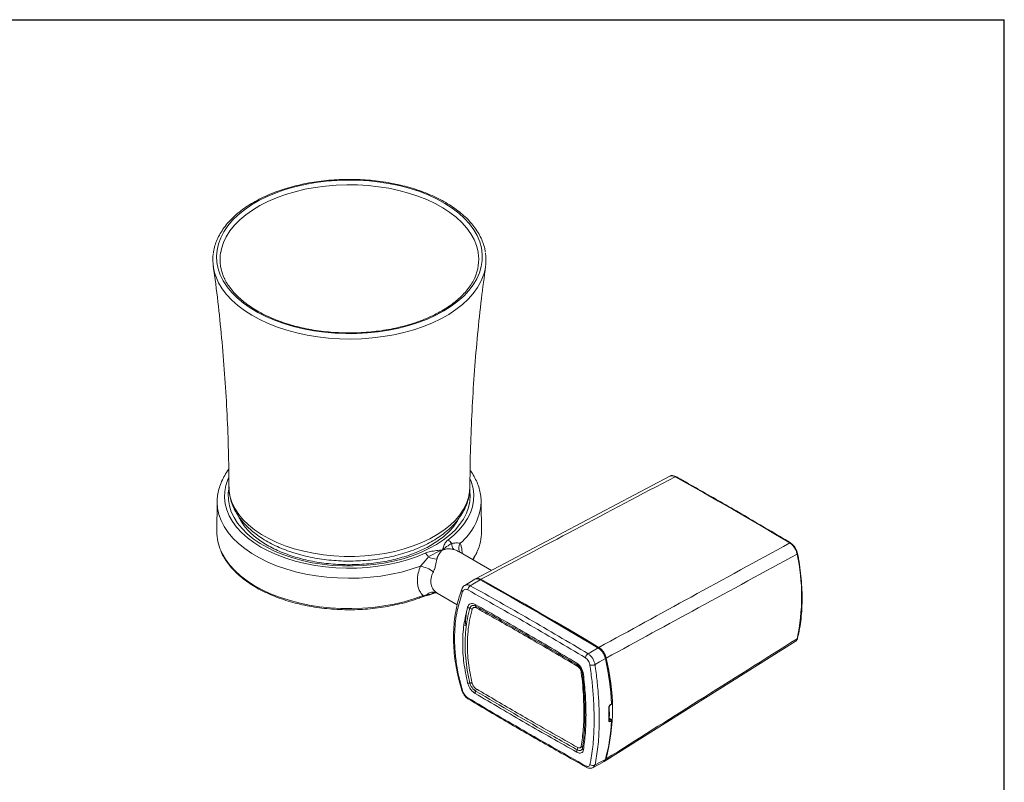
# Model space of a CAD drawing. Header units: millimetres. Extents: x 4288 to 4827, y 1699 to 2080.
# Tile 12 of 12: x 4558 to 4827, y 1872 to 2080. Entities that reach past the tile are written whole.
import ezdxf

# ---------------------------------------------------------------- set-up
doc = ezdxf.new("R2010")
doc.units = ezdxf.units.MM

# ---------------------------------------------------------------- blocks, each defined once
blk = doc.blocks.new('A$C34BC19C4')
at = {"color": 0, "linetype": 'Continuous'}
for p in [(0, 604.8), (855.36, 0)]:
    blk.add_line(p, (855.36, 604.8), dxfattribs=at)
blk = doc.blocks.new('A$C38F06C84')
at = {"color": 7, "linetype": 'Continuous', "lineweight": 15}
for p, q in [((125.05, 79.87), (71.89, 51.84)), ((4.4, 76.99), (4.4, 76.91)), ((1.18, 72.93), (1.09, 64.68)), ((73.48, 64.68), (73.39, 72.93)), ((7.09, 68.85), (7.09, 68.76)), ((76.21, 54.12), (67.32, 59.25)), ((71.63, 51.68), (68.91, 50.01)), ((57.51, 47.22), (58.53, 47.44)), ((60.22, 47.85), (60.33, 47.89)), ((61.24, 47.98), (61.39, 47.89)), ((61.39, 47.89), (66.86, 44.73)), ((107.1, 1.85), (159.34, 34.65)), ((108.71, 17.25), (109, 17.41)), ((108.78, 17.4), (109.06, 17.56)), ((109.01, 13.36), (108.44, 13.69)), ((108.57, 13.19), (108.86, 13.35)), ((109.06, 12.97), (108.78, 12.81)), ((104.05, 0.19), (106.83, 1.7)), ((107.08, 1.88), (106.81, 1.72))]:
    blk.add_line(p, q, dxfattribs=at)
at = {"color": 8, "linetype": 'Continuous', "lineweight": 15}
for p, q in [((108.86, 13.35), (108.46, 13.57)), ((108.45, 13.25), (108.57, 13.19))]:
    blk.add_line(p, q, dxfattribs=at)
at = {"color": 7, "linetype": 'Continuous', "lineweight": 15, "flags": 128}
for points in [[(54.02, 158.55), (56.6, 157.7), (59.05, 156.74), (61.36, 155.66), (63.51, 154.48), (65.48, 153.2), (67.27, 151.83), (68.86, 150.39), (70.24, 148.87), (71.4, 147.29), (72.34, 145.67), (73.04, 144), (73.5, 142.31), (73.72, 140.6), (73.71, 138.89), (73.45, 137.18), (72.95, 135.49), (72.21, 133.83), (71.24, 132.21), (70.04, 130.65), (68.63, 129.14), (67.01, 127.7), (65.2, 126.35), (63.19, 125.08), (61.02, 123.92), (58.69, 122.86), (56.21, 121.91), (53.61, 121.08), (50.91, 120.38), (48.11, 119.81), (45.24, 119.37), (42.32, 119.07), (39.37, 118.9), (36.4, 118.88), (33.44, 119), (30.5, 119.25), (27.61, 119.64), (24.79, 120.17), (22.05, 120.83), (19.41, 121.61), (16.89, 122.52), (14.51, 123.54), (12.28, 124.67), (10.21, 125.9), (8.33, 127.22), (6.64, 128.63), (5.15, 130.11), (3.88, 131.66), (2.84, 133.26), (2.02, 134.91), (1.43, 136.59), (1.09, 138.29), (0.99, 140.01), (1.13, 141.72), (1.51, 143.42), (2.13, 145.09), (2.98, 146.73), (4.06, 148.33), (5.37, 149.87), (6.88, 151.34), (8.6, 152.73), (10.52, 154.05), (12.61, 155.26), (14.86, 156.38), (17.27, 157.38), (19.8, 158.27), (22.46, 159.03), (25.21, 159.67), (28.05, 160.18), (30.95, 160.55), (33.89, 160.78), (36.85, 160.87), (39.82, 160.83), (42.77, 160.64), (45.68, 160.32), (48.54, 159.86), (51.33, 159.27), (54.02, 158.55)], [(157.85, 61.62), (153.93, 63.95), (150.01, 66.27), (146.08, 68.56), (142.16, 70.84), (138.24, 73.09), (134.31, 75.33), (130.39, 77.54), (126.47, 79.73)], [(1.18, 72.75), (1.18, 72.84), (1.18, 72.93)], [(73.39, 72.93), (73.39, 72.92), (73.39, 72.67)], [(158.1, 61.63), (158.09, 61.63), (158.09, 61.63)], [(73.11, 51.57), (71.58, 50.63), (70.43, 49.93)], [(105.4, 32.92), (101.36, 35.33), (97.33, 37.71), (93.29, 40.07), (89.25, 42.41), (85.22, 44.73), (81.18, 47.03), (77.14, 49.31), (73.11, 51.57)], [(105.62, 33.05), (101.58, 35.46), (97.54, 37.84), (93.51, 40.2), (89.47, 42.54), (85.43, 44.86), (81.39, 47.16), (77.36, 49.44), (73.32, 51.7)], [(73.33, 51.44), (77.36, 49.19), (81.4, 46.91), (85.43, 44.61), (89.47, 42.29), (93.5, 39.95), (97.54, 37.59), (101.58, 35.21), (105.61, 32.8)], [(102.66, 31.33), (103.84, 32.01), (105.4, 32.92)], [(105.4, 32.92), (105.44, 32.94), (105.48, 32.95), (105.52, 32.95), (105.55, 32.94), (105.58, 32.92), (105.6, 32.89), (105.61, 32.85), (105.61, 32.8)], [(107.4, 30.01), (105.83, 29.1), (104.56, 28.36)], [(107.4, 30.01), (107.43, 30.04), (107.46, 30.06), (107.48, 30.09), (107.49, 30.11), (107.49, 30.14), (107.47, 30.16), (107.44, 30.17), (107.41, 30.18)], [(104.56, 0.9), (105.83, 1.6), (107.4, 2.44)]]:
    blk.add_lwpolyline(points, dxfattribs=at)
at = {"color": 8, "linetype": 'Continuous', "lineweight": 15, "flags": 128}
for points in [[(72.6, 141.02), (72.56, 141.26), (72.14, 142.93), (71.48, 144.57), (70.59, 146.18), (69.47, 147.74), (68.13, 149.24), (66.59, 150.67), (64.84, 152.03), (62.9, 153.29), (60.79, 154.46), (58.52, 155.53), (56.11, 156.48), (53.56, 157.31), (50.91, 158.02), (48.16, 158.6), (45.34, 159.05), (42.47, 159.36), (39.56, 159.54), (36.64, 159.57), (33.72, 159.47), (30.82, 159.23), (27.97, 158.85), (25.19, 158.33), (22.49, 157.68), (19.89, 156.91), (17.41, 156.02), (15.06, 155.01), (12.87, 153.89), (10.84, 152.67), (9, 151.36), (7.35, 149.97), (5.9, 148.5), (4.67, 146.97), (3.67, 145.38), (2.89, 143.76), (2.35, 142.1), (2.13, 141.02)], [(20.26, 119.78), (17.64, 120.64), (15.15, 121.62), (12.81, 122.7), (10.62, 123.9), (8.6, 125.19), (6.78, 126.57), (5.15, 128.03), (3.73, 129.56), (2.53, 131.16), (1.55, 132.8), (1.34, 133.22)], [(73.42, 133.28), (73.35, 133.13), (72.42, 131.48), (71.26, 129.87), (69.88, 128.33), (68.29, 126.85), (66.5, 125.45), (64.52, 124.14), (62.37, 122.93), (60.05, 121.82), (57.59, 120.82), (55, 119.94), (52.29, 119.19), (49.48, 118.56), (46.6, 118.06), (43.65, 117.7), (40.67, 117.48), (37.66, 117.39), (34.65, 117.45), (31.66, 117.64), (28.71, 117.98), (25.81, 118.45), (22.99, 119.05), (20.26, 119.78)], [(4.32, 79.47), (4.11, 78.98), (3.56, 77.34), (3.25, 75.68), (3.19, 74.01), (3.37, 72.34), (3.8, 70.69), (4.46, 69.07), (5.37, 67.48), (6.5, 65.94), (7.86, 64.47), (9.43, 63.06), (11.2, 61.74), (13.15, 60.51), (15.28, 59.38), (17.57, 58.36), (20, 57.45), (22.55, 56.66), (25.22, 56.01), (27.96, 55.48), (30.78, 55.1), (33.64, 54.85), (36.53, 54.74), (39.42, 54.77), (42.3, 54.95), (45.14, 55.26), (47.92, 55.72), (50.63, 56.3), (53.25, 57.02), (55.74, 57.87), (58.11, 58.83)], [(64.29, 62.4), (65.96, 63.77), (67.42, 65.21), (68.67, 66.72), (69.69, 68.28), (70.47, 69.89), (71.02, 71.53), (71.32, 73.19), (71.38, 74.86), (71.19, 76.53), (70.76, 78.18), (70.45, 79.01)], [(70.33, 75.61), (70.39, 74.63), (70.3, 72.98), (69.96, 71.35), (69.38, 69.74), (68.57, 68.17), (67.52, 66.64), (66.25, 65.16), (64.76, 63.76), (63.07, 62.44), (61.19, 61.2), (59.13, 60.06), (56.92, 59.03), (54.55, 58.12), (52.06, 57.32), (49.46, 56.65), (46.77, 56.11), (44, 55.71), (41.19, 55.44), (38.35, 55.32), (35.5, 55.34), (32.67, 55.5), (29.87, 55.8), (27.12, 56.23), (24.45, 56.81), (21.87, 57.51), (19.41, 58.33), (17.08, 59.28), (14.9, 60.34), (12.89, 61.5), (11.06, 62.76), (9.42, 64.11), (7.98, 65.53), (6.77, 67.01), (5.78, 68.56), (5.02, 70.14), (4.5, 71.76), (4.23, 73.39), (4.2, 75.04), (4.31, 76.15)], [(4.4, 76.91), (4.46, 75.76), (4.76, 74.14), (5.3, 72.53), (6.08, 70.95), (7.09, 69.42), (8.32, 67.95), (9.77, 66.54), (11.42, 65.21), (13.27, 63.97), (15.29, 62.82), (17.48, 61.77), (19.81, 60.84), (22.28, 60.03)], [(22.28, 60.03), (24.85, 59.35), (27.52, 58.79), (30.26, 58.37), (33.06, 58.09), (35.88, 57.94), (38.72, 57.94), (41.54, 58.08), (44.34, 58.35), (47.08, 58.77), (49.76, 59.32), (52.34, 60), (54.81, 60.8), (57.15, 61.73), (59.34, 62.77), (61.37, 63.91), (63.23, 65.15), (64.89, 66.48), (66.35, 67.88), (67.59, 69.35), (68.61, 70.88), (69.4, 72.45), (69.95, 74.06), (70.26, 75.69), (70.33, 76.91)], [(56.83, 55.28), (54.26, 54.41), (51.58, 53.66), (48.8, 53.05), (45.94, 52.57), (43.02, 52.23), (40.06, 52.02), (37.09, 51.96), (34.11, 52.04), (31.16, 52.26), (28.25, 52.62), (25.4, 53.12), (22.63, 53.75), (19.96, 54.52), (17.41, 55.4), (15, 56.41), (12.73, 57.52), (10.63, 58.74), (8.72, 60.06), (7, 61.46), (5.48, 62.94), (4.18, 64.48), (3.1, 66.09), (2.26, 67.73), (1.66, 69.42), (1.3, 71.12), (1.18, 72.75)], [(2.15, 59.52), (2.5, 58.78), (3.43, 57.16), (4.59, 55.58), (5.97, 54.07), (7.56, 52.63), (9.35, 51.26), (11.33, 49.99), (13.48, 48.81), (15.79, 47.74), (18.24, 46.78), (20.83, 45.94), (23.52, 45.22), (26.3, 44.64), (29.16, 44.19), (32.08, 43.87), (35.02, 43.69), (37.99, 43.66), (40.95, 43.76), (43.88, 44), (46.77, 44.38), (49.6, 44.9), (52.34, 45.55), (54.98, 46.32), (57.51, 47.22)], [(58.43, 47.22), (58.44, 47.23), (58.47, 47.25), (58.5, 47.3), (58.52, 47.36), (58.53, 47.44)]]:
    blk.add_lwpolyline(points, dxfattribs=at)
at = {"color": 7, "linetype": 'Continuous', "lineweight": 15}
for centre, radius, start, end in [((12.99, 138.98), 12.99, 172.4273, 206.291), ((14.25, 139.15), 12.27, 171.2544, 205.5551), ((60.48, 139.16), 12.27, 335.3983, 8.7405), ((61.74, 138.97), 12.99, 334.0204, 8.5835), ((126.6, 79.53), 0.246, 65.4836, 123.2746), ((13.77, 64.6), 12.68, 179.6593, 203.6194), ((60.8, 64.6), 12.67, 335.3576, 0.3619), ((63.12, 59.93), 2.74, 34.8114, 64.6114), ((67.58, 61.29), 2.22, 174.7451, 220.615), ((56.2, 56.48), 3.03, 25.4318, 50.9556), ((61.78, 63.93), 6.78, 245.1763, 265.6038), ((106.16, 47.01), 54.94, 347.8384, 12.1616), ((55.06, 46.41), 9.04, 54.4127, 78.7306), ((73.19, 51.46), 0.135, 351.8962, 129.8093), ((71.29, 48.65), 1.54, 123.6855, 174.9156), ((60.28, 45.78), 2.4, 66.3161, 136.5061), ((103.53, 30), 1.59, 123.2192, 172.8171), ((38.35, 14.43), 70.79, 2.5385, 12.7182), ((38.7, 14.68), 70.43, 2.5384, 12.7182), ((53.03, 16.35), 56.3, 345.8242, 14.1758), ((103.59, 30.65), 2.49, 260.6751, 292.8871), ((68.37, 21.49), 0.315, 202.721, 263.1337), ((51.85, 14.85), 56.54, 358.1702, 1.8298), ((108.63, 17.38), 0.152, 304.1389, 9.411), ((108.86, 17.67), 0.3, 299.1379, 0), ((109.02, 17.67), 0.14, 8.2127, 68.5964), ((108.86, 17.67), 0.3, 0, 2.2752), ((65.8, 14.43), 43.29, 343.9282, 358.0666), ((108.31, 12.8), 0.465, 0.8158, 56.4988), ((108.6, 12.96), 0.465, 0.8158, 56.4988), ((108.86, 13.1), 0.3, 0, 60.0027), ((108.86, 13.1), 0.3, 357.6155, 0), ((102.43, 0.7), 0.478, 181.5446, 236.022), ((103.98, 1.97), 1.21, 229.1734, 298.5285), ((107.32, 2.6), 0.174, 296.7376, 342.4267)]:
    blk.add_arc(centre, radius, start, end, dxfattribs=at)
at = {"color": 8, "linetype": 'Continuous', "lineweight": 15}
for centre, radius, start, end in [((57.71, 73.7), 15.71, 309.2125, 356.275), ((69.66, 60.25), 2.39, 147.7456, 206.8029), ((58.13, 65.71), 15.57, 326.3026, 335.7281), ((157.99, 61.42), 0.241, 64.6615, 123.8686), ((159.79, 58.79), 0.215, 289.9269, 357.0039), ((68.72, 48.83), 0.642, 164.7425, 233.0205), ((57.19, 47.16), 0.319, 303.683, 10.1793), ((159.73, 35.69), 0.28, 298.6735, 345.0643), ((70.21, 19.27), 0.45, 179.3954, 233.8538), ((108.31, 16.79), 0.147, 291.983, 356.1766), ((108.91, 17.54), 0.153, 305.5299, 9.263), ((109.01, 17.69), 0.142, 290.7546, 356.7194), ((108.3, 13.19), 0.156, 293.8781, 353.1251), ((108.94, 13.22), 0.151, 65.6946, 125.6154), ((109, 13.11), 0.157, 294.0258, 352.8408)]:
    blk.add_arc(centre, radius, start, end, dxfattribs=at)
at = {"color": 7, "linetype": 'Continuous', "lineweight": 15}
for points, knots in [([(74.56, 141.11), (74.51, 141.45), (74.37, 142.35), (73.91, 143.79), (73.21, 145.42), (72.28, 147.01), (71.16, 148.56), (69.84, 150.05), (68.32, 151.48), (66.62, 152.83), (64.76, 154.1), (62.73, 155.29), (60.56, 156.37), (58.25, 157.36), (55.82, 158.24), (53.29, 159), (50.66, 159.65), (47.96, 160.19), (45.2, 160.6), (42.39, 160.88), (39.56, 161.04), (36.71, 161.08), (33.87, 160.99), (31.05, 160.77), (28.26, 160.42), (25.52, 159.96), (22.86, 159.37), (20.27, 158.67), (17.78, 157.85), (15.41, 156.92), (13.16, 155.89), (11.05, 154.75), (9.09, 153.53), (7.3, 152.21), (5.68, 150.82), (4.24, 149.35), (3, 147.81), (1.97, 146.23), (1.13, 144.6), (0.54, 142.93), (0.21, 141.69), (0.14, 141), (0.13, 140.87)], [0, 0, 0, 0, 0.015375, 0.040574, 0.065865, 0.091281, 0.116828, 0.142494, 0.168251, 0.194071, 0.219928, 0.245802, 0.271677, 0.297546, 0.323404, 0.34925, 0.375085, 0.400909, 0.426724, 0.452533, 0.478338, 0.50414, 0.529942, 0.555746, 0.581555, 0.60737, 0.633194, 0.659029, 0.684878, 0.710741, 0.736621, 0.762517, 0.788427, 0.814346, 0.84026, 0.866153, 0.892, 0.917771, 0.943434, 0.968964, 0.994353, 1, 1, 1, 1]), ([(0.09, 137.23), (0.21, 136.46), (0.8, 132.44), (1.65, 125.11), (2.65, 115.27), (3.42, 105.38), (3.97, 95.47), (4.31, 85.97), (4.36, 79.78), (4.39, 76.9)], [0, 0, 0, 0, 0.039035, 0.20257, 0.366271, 0.530084, 0.693961, 0.857854, 1, 1, 1, 1]), ([(70.35, 76.91), (70.35, 77.64), (70.34, 81.68), (70.52, 89.03), (70.93, 98.94), (71.56, 108.82), (72.4, 118.65), (73.41, 128.13), (74.24, 134.31), (74.63, 137.24)], [0, 0, 0, 0, 0.036105, 0.199826, 0.363394, 0.526764, 0.689893, 0.852734, 1, 1, 1, 1]), ([(21, 121.34), (20.57, 121.47), (19.34, 121.85), (17.37, 122.56), (15.15, 123.5), (13.07, 124.53), (11.14, 125.65), (9.37, 126.84), (7.77, 128.11), (6.36, 129.44), (5.12, 130.82), (4.1, 132.25), (3.45, 133.33), (3.2, 133.93), (3.15, 134.04)], [0, 0, 0, 0, 0.048885, 0.141985, 0.235041, 0.328034, 0.420968, 0.513858, 0.60673, 0.699617, 0.792585, 0.885733, 0.979195, 1, 1, 1, 1]), ([(71.68, 134.22), (71.67, 134.2), (71.47, 133.67), (70.88, 132.66), (69.91, 131.2), (68.72, 129.8), (67.34, 128.45), (65.79, 127.16), (64.05, 125.94), (62.16, 124.8), (60.12, 123.75), (57.93, 122.79), (55.62, 121.92), (53.19, 121.16), (50.67, 120.51), (48.06, 119.98), (45.39, 119.56), (42.66, 119.26), (39.91, 119.09), (37.14, 119.04), (34.37, 119.11), (31.61, 119.3), (28.9, 119.62), (26.23, 120.06), (23.69, 120.6), (21.96, 121.06), (21.09, 121.32), (21, 121.34)], [0, 0, 0, 0, 0.002154, 0.046131, 0.08982, 0.133275, 0.176567, 0.219758, 0.262897, 0.306017, 0.349136, 0.392265, 0.435414, 0.478585, 0.521778, 0.564991, 0.608222, 0.651466, 0.69472, 0.737981, 0.781243, 0.824502, 0.867753, 0.910992, 0.954214, 0.995138, 1, 1, 1, 1]), ([(4.33, 81.73), (4.32, 81.72), (3.89, 81.2), (3.22, 80.1), (2.36, 78.45), (1.74, 76.77), (1.34, 75.06), (1.17, 73.71), (1.2, 72.94), (1.2, 72.73)], [0, 0, 0, 0, 0.004023, 0.193858, 0.382082, 0.568377, 0.752696, 0.935331, 1, 1, 1, 1]), ([(73.38, 72.65), (73.39, 72.68), (73.43, 73.28), (73.31, 74.46), (73.01, 76.14), (72.47, 77.81), (71.72, 79.43), (71.02, 80.66), (70.52, 81.33), (70.4, 81.48)], [0, 0, 0, 0, 0.0115013, 0.1964405, 0.3812303, 0.5665793, 0.7532094, 0.9415763, 1, 1, 1, 1]), ([(126.47, 79.73), (117.3, 74.9), (99.58, 65.56), (81.87, 56.21), (73.32, 51.7)], [0, 0, 0, 0, 0.517097, 1, 1, 1, 1]), ([(125.12, 79.9), (125.09, 79.9), (125.06, 79.89), (125.03, 79.87), (125.02, 79.87)], [0, 0, 0, 0, 0.78366, 1, 1, 1, 1]), ([(126.47, 79.73), (126.23, 79.84), (125.76, 80.04), (125.27, 80.04), (125.09, 79.89), (125.06, 79.86)], [0, 0, 0, 0, 0.455583, 0.911161, 1, 1, 1, 1]), ([(126.7, 79.75), (126.5, 79.84), (126.11, 80.02), (125.6, 80.07), (125.33, 79.97), (125.23, 79.94)], [0, 0, 0, 0, 0.4142269, 0.7828455, 1, 1, 1, 1]), ([(158.09, 61.63), (156.05, 62.85), (150.13, 66.37), (140.55, 71.95), (132.12, 76.73), (127.58, 79.27), (126.7, 79.75)], [0, 0, 0, 0, 0.195009, 0.565522, 0.916538, 1, 1, 1, 1]), ([(4.43, 77), (4.42, 76.75), (4.4, 75.94), (4.59, 74.58), (4.99, 72.93), (5.62, 71.32), (6.45, 69.74), (7.48, 68.21), (8.72, 66.74), (10.15, 65.34), (11.77, 64.01), (13.56, 62.78), (15.51, 61.63), (17.61, 60.6), (19.83, 59.68), (21.59, 59.07), (22.59, 58.77), (22.8, 58.71)], [0, 0, 0, 0, 0.0310421, 0.1005214, 0.170036, 0.2400189, 0.3108254, 0.3826679, 0.4555908, 0.5294819, 0.6041247, 0.6792662, 0.7546766, 0.8301732, 0.9056228, 0.9809749, 1, 1, 1, 1]), ([(22.8, 58.71), (23.22, 58.58), (24.46, 58.23), (26.57, 57.73), (29.13, 57.27), (31.75, 56.93), (34.4, 56.72), (37.07, 56.64), (39.74, 56.69), (42.4, 56.87), (45.02, 57.18), (47.6, 57.62), (50.12, 58.18), (52.55, 58.87), (54.89, 59.67), (57.12, 60.6), (59.22, 61.63), (61.19, 62.78), (63, 64.04), (64.64, 65.39), (66.1, 66.83), (67.36, 68.35), (68.41, 69.94), (69.24, 71.58), (69.84, 73.26), (70.2, 74.95), (70.36, 76.17), (70.32, 76.82), (70.32, 76.91)], [0, 0, 0, 0, 0.02166, 0.062447, 0.103181, 0.143869, 0.184524, 0.225161, 0.265795, 0.306439, 0.347105, 0.387809, 0.428567, 0.469393, 0.510301, 0.5513, 0.592394, 0.633575, 0.674817, 0.716046, 0.757156, 0.798009, 0.838441, 0.878309, 0.91753, 0.956122, 0.994207, 1, 1, 1, 1]), ([(67.2, 68.21), (67.01, 67.86), (66.58, 67.06), (65.67, 65.85), (64.53, 64.6), (63.19, 63.39), (61.68, 62.24), (60, 61.16), (58.17, 60.16), (56.18, 59.24), (54.06, 58.41), (51.82, 57.68), (49.48, 57.05), (47.05, 56.54), (44.55, 56.14), (42, 55.86), (39.42, 55.7), (36.81, 55.66), (34.22, 55.74), (31.64, 55.95), (29.1, 56.27), (26.62, 56.71), (24.22, 57.27), (21.92, 57.93), (19.72, 58.7), (17.65, 59.56), (15.72, 60.51), (13.94, 61.54), (12.33, 62.64), (10.89, 63.81), (9.63, 65.02), (8.56, 66.27), (7.7, 67.55), (7.18, 68.47), (7.01, 68.95), (6.99, 69)], [0, 0, 0, 0, 0.025565, 0.057547, 0.089149, 0.120519, 0.151765, 0.182962, 0.21415, 0.245354, 0.27659, 0.307865, 0.339179, 0.370529, 0.40191, 0.433316, 0.46474, 0.496174, 0.52761, 0.55904, 0.590454, 0.621846, 0.653207, 0.684531, 0.715811, 0.747042, 0.778222, 0.809353, 0.840446, 0.871523, 0.902609, 0.93376, 0.965065, 0.996645, 1, 1, 1, 1]), ([(62.8, 59.69), (62.8, 59.69), (62.93, 60.07), (63.15, 60.83), (63.58, 61.77), (64.12, 62.25), (64.29, 62.4)], [0, 0, 0, 0, 0.002671, 0.405303, 0.810993, 1, 1, 1, 1]), ([(2.2, 59.34), (2.23, 59.26), (2.46, 58.65), (3.09, 57.53), (4.1, 55.99), (5.33, 54.51), (6.75, 53.09), (8.35, 51.74), (10.13, 50.47), (12.07, 49.28), (14.16, 48.19), (16.4, 47.19), (18.75, 46.3), (21.22, 45.52), (23.78, 44.85), (26.42, 44.3), (29.12, 43.87), (31.88, 43.57), (34.66, 43.39), (37.46, 43.33), (40.26, 43.4), (43.05, 43.6), (45.79, 43.92), (48.49, 44.37), (51.12, 44.93), (53.67, 45.61), (55.75, 46.28), (56.95, 46.74), (57.37, 46.9)], [0, 0, 0, 0, 0.005802, 0.045836, 0.086027, 0.126366, 0.166824, 0.207366, 0.247959, 0.288579, 0.329204, 0.369823, 0.41043, 0.451024, 0.491604, 0.532172, 0.572729, 0.613278, 0.653822, 0.694362, 0.734902, 0.775445, 0.815991, 0.856545, 0.897109, 0.937685, 0.978276, 1, 1, 1, 1]), ([(58.11, 58.83), (58.11, 58.83), (58.55, 59.02), (59.55, 59.3), (61.15, 59.53), (62.25, 59.63), (62.8, 59.69), (62.8, 59.69)], [0, 0, 0, 0, 0.004431, 0.328936, 0.662552, 0.997329, 1, 1, 1, 1]), ([(58.94, 57.78), (59.41, 58.05), (60.64, 58.75), (61.99, 59.38), (62.8, 59.69), (62.8, 59.69)], [0, 0, 0, 0, 0.381008, 0.995518, 1, 1, 1, 1]), ([(62.8, 59.69), (62.8, 59.69), (62.79, 59.68), (62.76, 59.65), (62.64, 59.51), (62.38, 59.21), (61.92, 58.61), (61.53, 57.96), (61.32, 57.41), (61.28, 57.25), (61.26, 57.17)], [0, 0, 0, 0, 0.005684, 0.014233, 0.054195, 0.213927, 0.459054, 0.845531, 0.921721, 1, 1, 1, 1]), ([(62.8, 59.69), (62.81, 59.69), (63.33, 60.16), (64.11, 60.75), (65.02, 61.29), (65.37, 61.49)], [0, 0, 0, 0, 0.004482, 0.618991, 1, 1, 1, 1]), ([(65.89, 59.84), (65.82, 59.86), (65.3, 60.01), (64.41, 60.05), (63.44, 59.88), (62.92, 59.73), (62.81, 59.69), (62.8, 59.69)], [0, 0, 0, 0, 0.0653693, 0.5004282, 0.8988092, 0.9943096, 1, 1, 1, 1]), ([(65.37, 61.49), (65.56, 61.52), (66.12, 61.6), (66.96, 61.65), (67.42, 61.56), (67.64, 61.52)], [0, 0, 0, 0, 0.216243, 0.629624, 1, 1, 1, 1]), ([(105.62, 33.05), (114.03, 37.65), (131.45, 47.16), (148.85, 56.69), (157.85, 61.62)], [0, 0, 0, 0, 0.482903, 1, 1, 1, 1]), ([(159.87, 58.59), (159.79, 58.9), (159.63, 59.51), (159.12, 60.41), (158.51, 61.16), (158.06, 61.47), (157.85, 61.62)], [0, 0, 0, 0, 0.257766, 0.515551, 0.773232, 1, 1, 1, 1]), ([(160.01, 58.78), (159.95, 59.02), (159.83, 59.5), (159.47, 60.23), (159, 60.88), (158.52, 61.36), (158.2, 61.54), (158.09, 61.61)], [0, 0, 0, 0, 0.210749, 0.431462, 0.651235, 0.872746, 1, 1, 1, 1]), ([(56.83, 55.28), (56.9, 55.36), (57.26, 55.78), (57.99, 56.67), (58.59, 57.37), (58.94, 57.78)], [0, 0, 0, 0, 0.097028, 0.483534, 1, 1, 1, 1]), ([(61.26, 57.17), (61.17, 56.62), (61.03, 55.72), (60.7, 54.65), (60.47, 54.08), (60.38, 53.88), (60.32, 53.76)], [0, 0, 0, 0, 0.4955, 0.807923, 0.892259, 1, 1, 1, 1]), ([(71.13, 57.05), (71.29, 57.29), (71.75, 57.96), (72.06, 58.67), (72.27, 59.12)], [0, 0, 0, 0, 0.35545, 1, 1, 1, 1]), ([(159.87, 58.59), (150.85, 53.68), (133.45, 44.19), (116.02, 34.71), (107.61, 30.14)], [0, 0, 0, 0, 0.517743, 1, 1, 1, 1]), ([(160, 35.61), (160.11, 36.05), (160.41, 37.33), (160.79, 39.54), (161.09, 42.27), (161.24, 45.11), (161.24, 48.04), (161.08, 51.05), (160.77, 54.13), (160.39, 56.71), (160.1, 58.28), (160.01, 58.78)], [0, 0, 0, 0, 0.065866, 0.190789, 0.3157483, 0.4407337, 0.5657292, 0.6907212, 0.8157035, 0.9406723, 1, 1, 1, 1]), ([(57.51, 47.22), (57.18, 47.61), (56.62, 48.28), (56.16, 49.54), (55.94, 50.74), (55.95, 52.04), (56.18, 53.55), (56.59, 54.64), (56.83, 55.28)], [0, 0, 0, 0, 0.20697, 0.355614, 0.504266, 0.6505, 0.79673, 1, 1, 1, 1]), ([(60.32, 53.76), (60.13, 53.34), (59.68, 52.3), (59.54, 50.65), (60.04, 49.01), (60.84, 48.33), (61.24, 47.98)], [0, 0, 0, 0, 0.188008, 0.454227, 0.726477, 1, 1, 1, 1]), ([(73.11, 51.57), (72.87, 51.67), (72.4, 51.87), (71.89, 51.86), (71.69, 51.69), (71.64, 51.65)], [0, 0, 0, 0, 0.432112, 0.864229, 1, 1, 1, 1]), ([(71.91, 51.81), (71.99, 51.85), (72.22, 52.01), (72.73, 51.97), (73.14, 51.78), (73.32, 51.7)], [0, 0, 0, 0, 0.203951, 0.657116, 1, 1, 1, 1]), ([(68.13, 48.98), (67.88, 48.28), (67.33, 46.72), (66.69, 44.19), (66.2, 41.45), (65.9, 38.64), (65.81, 35.77), (65.91, 32.87), (66.2, 29.92), (66.69, 26.93), (67.31, 24.08), (67.86, 22.22), (68.1, 21.37)], [0, 0, 0, 0, 0.086986, 0.191416, 0.295444, 0.399012, 0.502094, 0.604378, 0.706909, 0.810035, 0.913764, 1, 1, 1, 1]), ([(68.92, 50.01), (68.89, 49.99), (68.67, 49.9), (68.38, 49.55), (68.15, 49.2), (68.1, 49), (68.1, 48.99)], [0, 0, 0, 0, 0.0761061, 0.5352946, 0.9859715, 1, 1, 1, 1]), ([(69.76, 48.79), (69.64, 48.84), (69.35, 48.97), (68.93, 48.96), (68.55, 48.75), (68.4, 48.46), (68.33, 48.31)], [0, 0, 0, 0, 0.1998, 0.46533, 0.732459, 1, 1, 1, 1]), ([(101.95, 30.2), (96.59, 33.39), (85.88, 39.76), (75.13, 45.78), (69.76, 48.79)], [0, 0, 0, 0, 0.499915, 1, 1, 1, 1]), ([(70.43, 49.93), (75.81, 46.92), (86.57, 40.9), (97.29, 34.52), (102.66, 31.33)], [0, 0, 0, 0, 0.499916, 1, 1, 1, 1]), ([(57.37, 46.89), (57.4, 46.91), (57.71, 47.03), (58.07, 47.15), (58.41, 47.22), (58.43, 47.22)], [0, 0, 0, 0, 0.095313, 0.948228, 1, 1, 1, 1]), ([(58.43, 47.23), (58.5, 47.24), (58.81, 47.32), (59.42, 47.5), (59.93, 47.69), (60.23, 47.8)], [0, 0, 0, 0, 0.112836, 0.482848, 1, 1, 1, 1]), ([(60.35, 47.84), (60.45, 47.88), (60.68, 47.97), (61.12, 47.97), (61.38, 47.9), (61.39, 47.89), (61.4, 47.88)], [0, 0, 0, 0, 0.23835, 0.572281, 0.832193, 1, 1, 1, 1]), ([(68.33, 48.31), (67.79, 46.59), (66.69, 43.1), (66.13, 38.04), (66.12, 33.48), (66.48, 29.47), (67.17, 25.36), (67.94, 22.57), (68.33, 21.17)], [0, 0, 0, 0, 0.212864, 0.42914, 0.56982, 0.710501, 0.855249, 1, 1, 1, 1]), ([(69.69, 23.34), (69.31, 25.17), (68.55, 28.82), (68.26, 34.15), (68.55, 39.29), (69.31, 42.47), (69.69, 44.06)], [0, 0, 0, 0, 0.250051, 0.50018, 0.750168, 1, 1, 1, 1]), ([(70.31, 23.31), (70.18, 23.88), (69.79, 25.6), (69.32, 28.45), (69.02, 31.74), (68.97, 34.91), (69.17, 37.94), (69.59, 40.92), (70.07, 42.81), (70.31, 43.76)], [0, 0, 0, 0, 0.079136, 0.237941, 0.396745, 0.546008, 0.69527, 0.847635, 1, 1, 1, 1]), ([(70.94, 43.46), (70.69, 42.48), (70.19, 40.52), (69.77, 37.41), (69.57, 33.55), (69.8, 28.85), (70.56, 25.15), (70.94, 23.28)], [0, 0, 0, 0, 0.1596656, 0.3197654, 0.479864, 0.7379495, 1, 1, 1, 1]), ([(69.69, 44.06), (69.77, 44.27), (69.94, 44.69), (70.43, 45.04), (71.06, 45.13), (71.52, 44.93), (71.75, 44.82)], [0, 0, 0, 0, 0.236671, 0.491412, 0.745859, 1, 1, 1, 1]), ([(70.31, 43.76), (70.25, 43.78), (70.1, 43.82), (69.88, 43.92), (69.75, 44.01), (69.69, 44.06)], [0, 0, 0, 0, 0.2758735, 0.637941, 1, 1, 1, 1]), ([(70.31, 43.76), (70.38, 43.93), (70.52, 44.26), (70.92, 44.52), (71.39, 44.57), (71.73, 44.42), (71.9, 44.34)], [0, 0, 0, 0, 0.2544177, 0.5088435, 0.7631669, 1, 1, 1, 1]), ([(70.31, 43.76), (70.43, 43.73), (70.67, 43.66), (70.85, 43.53), (70.94, 43.46)], [0, 0, 0, 0, 0.500001, 1, 1, 1, 1]), ([(72.05, 43.87), (71.92, 43.92), (71.68, 44.03), (71.34, 43.99), (71.08, 43.8), (70.98, 43.57), (70.94, 43.46)], [0, 0, 0, 0, 0.252769, 0.505207, 0.757924, 1, 1, 1, 1]), ([(71.75, 44.82), (76.39, 42.22), (85.67, 37), (94.93, 31.52), (99.56, 28.77)], [0, 0, 0, 0, 0.5, 1, 1, 1, 1]), ([(71.9, 44.34), (71.87, 44.38), (71.81, 44.45), (71.75, 44.61), (71.75, 44.75), (71.75, 44.82)], [0, 0, 0, 0, 0.277734, 0.63887, 1, 1, 1, 1]), ([(71.9, 44.34), (72.37, 44.08), (74.73, 42.76), (84, 37.54), (92.79, 32.37), (99.69, 28.3)], [0, 0, 0, 0, 0.05089, 0.254452, 1, 1, 1, 1]), ([(71.9, 44.34), (71.95, 44.28), (72.04, 44.17), (72.04, 43.97), (72.05, 43.87)], [0, 0, 0, 0, 0.4999949, 1, 1, 1, 1]), ([(99.82, 27.84), (95.28, 30.52), (86.97, 35.43), (77.71, 40.7), (72.99, 43.34), (72.05, 43.87)], [0, 0, 0, 0, 0.490823, 0.898166, 1, 1, 1, 1]), ([(69.42, 42.74), (69.37, 42.41), (69.18, 41.19), (69.11, 39.89), (69.05, 38.94)], [0, 0, 0, 0, 0.267887, 1, 1, 1, 1]), ([(107.61, 2.56), (116.02, 7.84), (133.45, 18.8), (150.85, 29.76), (159.87, 35.44)], [0, 0, 0, 0, 0.482257, 1, 1, 1, 1]), ([(159.35, 34.67), (159.46, 34.75), (159.72, 34.93), (159.93, 35.29), (159.97, 35.55), (159.99, 35.62)], [0, 0, 0, 0, 0.3631878, 0.8233184, 1, 1, 1, 1]), ([(107.4, 30.01), (107.31, 30.32), (107.13, 30.94), (106.6, 31.83), (106.03, 32.46), (105.62, 32.79), (105.44, 32.9), (105.4, 32.92)], [0, 0, 0, 0, 0.266031, 0.532068, 0.798081, 0.957381, 1, 1, 1, 1]), ([(105.61, 32.8), (105.77, 32.69), (106.15, 32.44), (106.69, 31.82), (107.17, 31.02), (107.33, 30.46), (107.41, 30.18)], [0, 0, 0, 0, 0.2017027, 0.4677858, 0.7338935, 1, 1, 1, 1]), ([(105.62, 33.05), (105.86, 32.88), (106.33, 32.54), (106.96, 31.74), (107.4, 30.91), (107.55, 30.37), (107.61, 30.14)], [0, 0, 0, 0, 0.2659991, 0.5319975, 0.7980292, 1, 1, 1, 1]), ([(103.19, 28.19), (103.15, 28.36), (103.08, 28.74), (102.81, 29.31), (102.42, 29.86), (102.11, 30.09), (101.95, 30.2)], [0, 0, 0, 0, 0.208099, 0.472906, 0.7366, 1, 1, 1, 1]), ([(102.66, 31.33), (102.89, 31.16), (103.36, 30.82), (103.96, 30.01), (104.37, 29.16), (104.5, 28.6), (104.56, 28.36)], [0, 0, 0, 0, 0.264214, 0.528258, 0.792684, 1, 1, 1, 1]), ([(99.69, 28.3), (99.66, 28.33), (99.6, 28.4), (99.55, 28.56), (99.55, 28.7), (99.56, 28.77)], [0, 0, 0, 0, 0.277737, 0.638866, 1, 1, 1, 1]), ([(99.56, 28.77), (99.77, 28.62), (100.21, 28.31), (100.77, 27.56), (101.21, 26.67), (101.32, 26.07), (101.38, 25.77)], [0, 0, 0, 0, 0.238915, 0.492638, 0.746178, 1, 1, 1, 1]), ([(99.69, 28.3), (99.86, 28.18), (100.21, 27.93), (100.65, 27.33), (100.97, 26.66), (101.05, 26.21), (101.1, 25.99)], [0, 0, 0, 0, 0.253463, 0.506977, 0.760931, 1, 1, 1, 1]), ([(99.69, 28.3), (99.73, 28.24), (99.82, 28.13), (99.82, 27.93), (99.82, 27.84)], [0, 0, 0, 0, 0.499999, 1, 1, 1, 1]), ([(100.81, 26.22), (100.78, 26.38), (100.71, 26.71), (100.47, 27.19), (100.17, 27.59), (99.93, 27.76), (99.82, 27.84)], [0, 0, 0, 0, 0.254905, 0.510267, 0.765372, 1, 1, 1, 1]), ([(103.19, 1.05), (103.47, 2.63), (104.04, 5.81), (104.32, 10.71), (104.33, 15.27), (104.14, 19.38), (103.79, 23.68), (103.39, 26.69), (103.19, 28.19)], [0, 0, 0, 0, 0.212864, 0.42914, 0.56982, 0.710501, 0.855249, 1, 1, 1, 1]), ([(104.56, 28.36), (104.76, 26.88), (105.16, 23.92), (105.53, 19.6), (105.73, 15.4), (105.73, 10.74), (105.43, 5.74), (104.85, 2.52), (104.56, 0.9)], [0, 0, 0, 0, 0.140678, 0.281353, 0.426104, 0.570854, 0.783698, 1, 1, 1, 1]), ([(100.81, 6.04), (101.02, 7.56), (101.43, 10.59), (101.55, 15.09), (101.44, 19.12), (101.22, 22.6), (100.94, 25.02), (100.81, 26.22)], [0, 0, 0, 0, 0.262049, 0.520131, 0.679769, 0.840333, 1, 1, 1, 1]), ([(101.1, 25.99), (101.08, 26.04), (101.04, 26.13), (100.89, 26.19), (100.81, 26.22)], [0, 0, 0, 0, 0.5, 1, 1, 1, 1]), ([(101.1, 25.99), (101.1, 25.97), (101.12, 25.91), (101.21, 25.83), (101.33, 25.79), (101.38, 25.77)], [0, 0, 0, 0, 0.2758684, 0.6379407, 1, 1, 1, 1]), ([(101.1, 25.99), (101.17, 25.39), (101.38, 23.56), (101.63, 20.6), (101.8, 17.22), (101.82, 14.04), (101.72, 11.06), (101.49, 8.2), (101.23, 6.43), (101.1, 5.54)], [0, 0, 0, 0, 0.079137, 0.237944, 0.39675, 0.546011, 0.695272, 0.847635, 1, 1, 1, 1]), ([(101.38, 25.77), (101.59, 23.84), (101.99, 19.98), (102.15, 14.58), (101.99, 9.51), (101.59, 6.53), (101.38, 5.05)], [0, 0, 0, 0, 0.2500498, 0.5001793, 0.7501687, 1, 1, 1, 1]), ([(71.75, 20.47), (71.54, 20.62), (71.09, 20.93), (70.47, 21.65), (69.95, 22.49), (69.78, 23.06), (69.69, 23.34)], [0, 0, 0, 0, 0.2388673, 0.4926058, 0.7461612, 1, 1, 1, 1]), ([(69.69, 23.34), (69.75, 23.32), (69.88, 23.29), (70.1, 23.29), (70.25, 23.3), (70.31, 23.31)], [0, 0, 0, 0, 0.362057, 0.724127, 1, 1, 1, 1]), ([(70.94, 23.28), (70.85, 23.3), (70.67, 23.35), (70.43, 23.32), (70.31, 23.31)], [0, 0, 0, 0, 0.5, 1, 1, 1, 1]), ([(71.9, 21.11), (71.72, 21.23), (71.37, 21.47), (70.89, 22.05), (70.51, 22.68), (70.38, 23.11), (70.31, 23.31)], [0, 0, 0, 0, 0.253475, 0.507007, 0.760975, 1, 1, 1, 1]), ([(70.94, 23.28), (70.99, 23.13), (71.08, 22.82), (71.36, 22.36), (71.69, 21.98), (71.93, 21.81), (72.05, 21.73)], [0, 0, 0, 0, 0.254921, 0.510298, 0.765417, 1, 1, 1, 1]), ([(72.05, 21.73), (72.04, 21.63), (72.04, 21.43), (71.95, 21.21), (71.9, 21.11)], [0, 0, 0, 0, 0.5, 1, 1, 1, 1]), ([(72.05, 21.73), (72.99, 21.17), (77.71, 18.38), (86.97, 12.96), (95.28, 8.27), (99.82, 5.7)], [0, 0, 0, 0, 0.1018337, 0.5091764, 1, 1, 1, 1]), ([(68.1, 21.36), (68.12, 21.26), (68.22, 20.9), (68.53, 20.32), (69.01, 19.67), (69.5, 19.19), (69.83, 18.99), (69.95, 18.93)], [0, 0, 0, 0, 0.111555, 0.360228, 0.60772, 0.857991, 1, 1, 1, 1]), ([(68.33, 21.17), (68.38, 21.02), (68.51, 20.67), (68.84, 20.13), (69.28, 19.61), (69.6, 19.39), (69.76, 19.28)], [0, 0, 0, 0, 0.208099, 0.472907, 0.7366, 1, 1, 1, 1]), ([(69.76, 19.28), (75.13, 16.1), (85.88, 9.74), (96.59, 3.71), (101.95, 0.69)], [0, 0, 0, 0, 0.499915, 1, 1, 1, 1]), ([(69.94, 18.92), (70.67, 18.48), (75.27, 15.71), (83.74, 10.78), (93.75, 5.01), (99.89, 1.59), (102.16, 0.32)], [0, 0, 0, 0, 0.067354, 0.42758, 0.787502, 1, 1, 1, 1]), ([(71.75, 20.47), (71.75, 20.54), (71.75, 20.68), (71.81, 20.91), (71.87, 21.04), (71.9, 21.11)], [0, 0, 0, 0, 0.361132, 0.722264, 1, 1, 1, 1]), ([(99.69, 5.06), (99.22, 5.33), (96.86, 6.65), (87.61, 11.88), (78.81, 17.05), (71.9, 21.11)], [0, 0, 0, 0, 0.05089, 0.254451, 1, 1, 1, 1]), ([(108.36, 16.66), (108.36, 16.72), (108.37, 16.84), (108.44, 17.03), (108.54, 17.2), (108.66, 17.33), (108.74, 17.38), (108.78, 17.4)], [0, 0, 0, 0, 0.215345, 0.430472, 0.645143, 0.859291, 1, 1, 1, 1]), ([(108.45, 16.78), (108.45, 16.79), (108.45, 16.81), (108.46, 16.88), (108.49, 16.97), (108.54, 17.08), (108.61, 17.17), (108.67, 17.23), (108.7, 17.24), (108.71, 17.25)], [0, 0, 0, 0, 0.033886, 0.195961, 0.366707, 0.546422, 0.732217, 0.893746, 1, 1, 1, 1]), ([(108.45, 13.17), (108.47, 13.68), (108.5, 14.87), (108.47, 16.09), (108.45, 16.78)], [0, 0, 0, 0, 0.429911, 1, 1, 1, 1]), ([(107.48, 2.55), (107.61, 2.97), (107.96, 4.22), (108.43, 6.38), (108.85, 9.05), (109.07, 11.31), (109.13, 12.68), (109.15, 13.09)], [0, 0, 0, 0, 0.133057, 0.385576, 0.638162, 0.890795, 1, 1, 1, 1]), ([(108.78, 12.81), (108.73, 12.78), (108.63, 12.74), (108.5, 12.75), (108.41, 12.82), (108.37, 12.93), (108.36, 13.01), (108.36, 13.05)], [0, 0, 0, 0, 0.213899, 0.428026, 0.642508, 0.857478, 1, 1, 1, 1]), ([(108.46, 13.14), (108.46, 13.14), (108.45, 13.13), (108.45, 13.16), (108.45, 13.17)], [0, 0, 0, 0, 0.499964, 1, 1, 1, 1]), ([(99.82, 5.7), (99.82, 5.6), (99.82, 5.4), (99.73, 5.17), (99.69, 5.06)], [0, 0, 0, 0, 0.5, 1, 1, 1, 1]), ([(101.1, 5.54), (101.05, 5.39), (100.96, 5.08), (100.62, 4.86), (100.19, 4.83), (99.85, 4.99), (99.69, 5.06)], [0, 0, 0, 0, 0.254409, 0.508824, 0.763136, 1, 1, 1, 1]), ([(99.82, 5.7), (99.94, 5.64), (100.18, 5.53), (100.49, 5.56), (100.72, 5.72), (100.78, 5.93), (100.81, 6.04)], [0, 0, 0, 0, 0.252763, 0.505192, 0.757897, 1, 1, 1, 1]), ([(100.81, 6.04), (100.89, 5.96), (101.04, 5.81), (101.08, 5.63), (101.1, 5.54)], [0, 0, 0, 0, 0.5000017, 1, 1, 1, 1]), ([(101.38, 5.05), (101.33, 5.1), (101.21, 5.21), (101.12, 5.38), (101.1, 5.49), (101.1, 5.54)], [0, 0, 0, 0, 0.36206, 0.724132, 1, 1, 1, 1]), ([(99.56, 4.42), (99.55, 4.49), (99.55, 4.64), (99.6, 4.86), (99.66, 5), (99.69, 5.06)], [0, 0, 0, 0, 0.36113, 0.722266, 1, 1, 1, 1]), ([(101.38, 5.05), (101.33, 4.86), (101.22, 4.47), (100.8, 4.17), (100.23, 4.11), (99.78, 4.32), (99.56, 4.42)], [0, 0, 0, 0, 0.236701, 0.491432, 0.745869, 1, 1, 1, 1]), ([(101.95, 0.69), (102.07, 0.63), (102.35, 0.5), (102.73, 0.49), (103.05, 0.66), (103.14, 0.92), (103.19, 1.05)], [0, 0, 0, 0, 0.1998, 0.465329, 0.732459, 1, 1, 1, 1]), ([(102.17, 0.33), (102.28, 0.27), (102.57, 0.09), (103.07, -0.02), (103.61, -0.02), (103.91, 0.13), (104.03, 0.19)], [0, 0, 0, 0, 0.1781363, 0.4977388, 0.787493, 1, 1, 1, 1]), ([(106.82, 1.72), (106.95, 1.8), (107.18, 1.94), (107.33, 2.24), (107.38, 2.41), (107.4, 2.44)], [0, 0, 0, 0, 0.505529, 0.895632, 1, 1, 1, 1]), ([(107.61, 2.56), (107.54, 2.34), (107.44, 2.07), (107.23, 1.96), (107.19, 1.94)], [0, 0, 0, 0, 0.821709, 1, 1, 1, 1])]:
    blk.add_open_spline(points, degree=3, knots=knots, dxfattribs=at)
at = {"color": 8, "linetype": 'Continuous', "lineweight": 15}
for points, knots in [([(67.3, 59.22), (67.06, 59.36), (66.65, 59.6), (66.12, 59.77), (65.89, 59.84)], [0, 0, 0, 0, 0.571877, 1, 1, 1, 1]), ([(67.64, 61.52), (67.76, 61.24), (67.99, 60.67), (68.17, 59.72), (68.2, 59.02), (68.21, 58.73)], [0, 0, 0, 0, 0.369466, 0.73896, 1, 1, 1, 1]), ([(68.93, 49.98), (69.03, 50.05), (69.29, 50.23), (69.84, 50.2), (70.25, 50.01), (70.43, 49.93)], [0, 0, 0, 0, 0.240289, 0.673564, 1, 1, 1, 1]), ([(58.53, 47.44), (58.92, 47.47), (59.52, 47.53), (60.04, 47.77), (60.22, 47.85)], [0, 0, 0, 0, 0.6558107, 1, 1, 1, 1]), ([(159.32, 34.67), (159.43, 34.74), (159.69, 34.9), (159.8, 35.24), (159.87, 35.44)], [0, 0, 0, 0, 0.430345, 1, 1, 1, 1]), ([(108.45, 13.16), (108.47, 13.16), (108.5, 13.16), (108.54, 13.18), (108.57, 13.19)], [0, 0, 0, 0, 0.404916, 1, 1, 1, 1]), ([(104.56, 0.9), (104.49, 0.69), (104.38, 0.37), (104.12, 0.26), (104.02, 0.22)], [0, 0, 0, 0, 0.647645, 1, 1, 1, 1])]:
    blk.add_open_spline(points, degree=3, knots=knots, dxfattribs=at)
at = {"color": 7, "linetype": 'Continuous', "lineweight": 15}
blk.add_open_spline([(99.56, 4.42), (94.93, 7.03), (85.67, 12.26), (76.39, 17.74), (71.75, 20.47)], degree=3, dxfattribs=at)

msp = doc.modelspace()

# ---------------------------------------------------------------- block references
at = {"xscale": 0.63, "yscale": 0.63, "zscale": 0.63}
msp.add_blockref('A$C34BC19C4', (4288.22, 1699.25), dxfattribs=at)
msp.add_blockref('A$C38F06C84', (4610.53, 1875.56))

doc.saveas('drawing.dxf')
